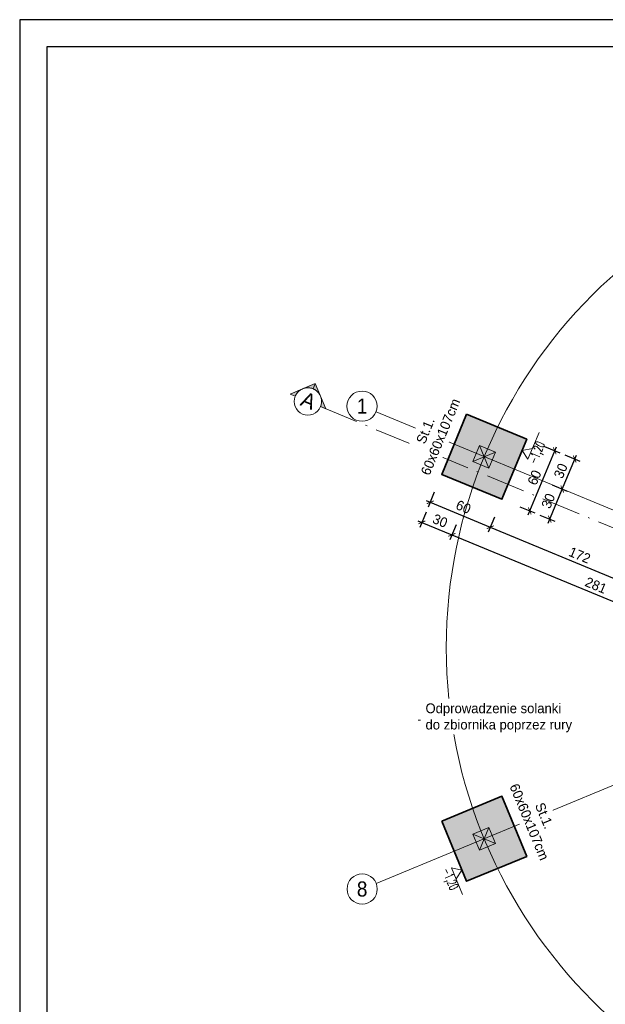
# Model space of a CAD drawing. Header units: millimetres. Extents: x 219841 to 236232, y -126388 to -112129.
# Tile 2 of 30: x 222162 to 222702, y -113036 to -112129. Entities that reach past the tile are written whole.
import ezdxf
from ezdxf.enums import TextEntityAlignment as Align
from ezdxf.lldxf.tags import DXFTag

# ---------------------------------------------------------------- set-up
doc = ezdxf.new("R2010")
doc.units = ezdxf.units.MM
doc.linetypes.add('ACAD_ISO10W100', pattern=[18.5, 12, -3, 0.5, -3])
for name, color, linetype, lineweight in [('A oś', 8, 'DASHDOT', 20), ('A-KOTE', 30, 'Continuous', 13), ('A-WIDOKOWA', 7, 'Continuous', 25), ('K_HATCH', 8, 'Continuous', 9), ('K_WYMIARY', 8, 'Continuous', 5), ('Opis', 41, 'Continuous', 9), ('przekrojowa', 45, 'Continuous', 35), ('punktowa cienka', 12, 'ACAD_ISO10W100', 9), ('widokowa', 151, 'Continuous', 18), ('Wymiarowanie', 2, 'Continuous', 9)]:
    doc.layers.add(name, color=color, linetype=linetype, lineweight=lineweight)
doc.styles.add('AK_Arial', font='arial.ttf', dxfattribs={"width": 0.7})
doc.styles.add('Arial', font='GOTHIC.TTF')
doc.styles.add('BA_OPISY_1-100', font='romans.shx', dxfattribs={"width": 0.6, "height": 25})
doc.styles.add('ROMANS', font='GOTHIC.TTF')
doc.styles.get("Standard").update_dxf_attribs({"font": 'GOTHIC.TTF'})
tags = doc.linetypes.add('DASHDOT', pattern=[25.4, 12.7, -6.35, 0, -6.35]).pattern_tags.tags
tags[10:11] = [DXFTag(74, 4), DXFTag(75, 0), DXFTag(340, '0'), DXFTag(46, 1.0), DXFTag(50, 0.0), DXFTag(44, 0.0), DXFTag(45, 0.0)]
tags[8:9] = [DXFTag(74, 4), DXFTag(75, 0), DXFTag(340, '0'), DXFTag(46, 1.0), DXFTag(50, 0.0), DXFTag(44, 0.0), DXFTag(45, 0.0)]
tags[6:7] = [DXFTag(74, 4), DXFTag(75, 0), DXFTag(340, '0'), DXFTag(46, 1.0), DXFTag(50, 0.0), DXFTag(44, 0.0), DXFTag(45, 0.0)]
tags[4:5] = [DXFTag(74, 4), DXFTag(75, 0), DXFTag(340, '0'), DXFTag(46, 1.0), DXFTag(50, 0.0), DXFTag(44, 0.0), DXFTag(45, 0.0)]
tags = doc.linetypes.add('HIDDEN2', pattern=[4.762499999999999, 3.175, -1.5875]).pattern_tags.tags
tags[6:7] = [DXFTag(74, 4), DXFTag(75, 0), DXFTag(340, '0'), DXFTag(46, 1.0), DXFTag(50, 0.0), DXFTag(44, 0.0), DXFTag(45, 0.0)]
tags[4:5] = [DXFTag(74, 4), DXFTag(75, 0), DXFTag(340, '0'), DXFTag(46, 1.0), DXFTag(50, 0.0), DXFTag(44, 0.0), DXFTag(45, 0.0)]
doc.dimstyles.new('Radek 50 dokładny', dxfattribs={"dimtxt": 9, "dimasz": 5, "dimexe": 5, "dimexo": 5, "dimgap": 3, "dimtad": 1, "dimdec": 1, "dimrnd": 0.5, "dimlunit": 6, "dimtxsty": 'ROMANS', "dimblk": 'ARCHTICK', "dimcen": 5, "dimdle": 4, "dimclrd": 256, "dimclrt": 2, "dimadec": 0, "dimazin": 0, "dimtfac": 1, "dimtdec": 1, "dimtix": 1, "dimtmove": 1, "dimatfit": 0, "dimldrblk": 'DOTSMALL', "dimfxl": 10, "dimfxlon": 1, "dimarcsym": 0})

# ---------------------------------------------------------------- blocks, each defined once
blk = doc.blocks.new('$OS')
at = {"linetype": 'ByBlock'}
blk.add_circle((0, 5.820766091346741e-11), 75.00000000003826, dxfattribs=at)
at = {"linetype": 'ByBlock', "style": 'Arial', "width": 0.6200000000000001}
blk.add_attdef('NR', text='', height=75.00000000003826, dxfattribs=at).set_placement((0, 5.820766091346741e-11), align=Align.MIDDLE_CENTER)
blk = doc.blocks.new('Przekrój - Etykieta Przekroju_M - Wypełniona-1049-1 Rzut parteru')
at = {"layer": 'punktowa cienka', "ltscale": 3}
h = blk.add_hatch(color=256, dxfattribs=at)
edge = h.paths.add_edge_path(flags=0)
edge.add_line((-79.77834505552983, 8.485281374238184), (-84.02098574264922, 4.242640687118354))
edge.add_arc((-79.77834505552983, 0), 6.000000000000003, 90, 134.9999999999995, ccw=False)
edge.add_line((-79.77834505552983, 6), (-79.77834505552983, 8.485281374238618))
h = blk.add_hatch(color=256, dxfattribs=at)
edge = h.paths.add_edge_path(flags=0)
edge.add_line((-79.77834505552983, 8.485281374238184), (-79.77834505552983, 5.999999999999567))
edge.add_arc((-79.77834505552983, 0), 6.000000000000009, 45.000000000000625, 90.00000000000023, ccw=False)
edge.add_line((-75.53570436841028, 4.242640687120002), (-79.77834505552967, 8.485281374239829))
h = blk.add_hatch(color=256, dxfattribs=at)
edge = h.paths.add_edge_path(flags=0)
edge.add_line((-88.26362642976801, 0), (-85.7783450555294, 3.996637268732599e-16))
edge.add_arc((-79.77834505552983, 0), 5.999999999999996, 135, 179.9999999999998, ccw=False)
edge.add_line((-84.02098574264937, 4.242640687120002), (-88.26362642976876, 1.714184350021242e-13))
h = blk.add_hatch(color=256, dxfattribs=at)
edge = h.paths.add_edge_path(flags=0)
edge.add_line((-71.29306368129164, 0), (-75.53570436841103, 4.242640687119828))
edge.add_arc((-79.77834505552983, 0), 6.000000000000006, 0, 45.000000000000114, ccw=False)
edge.add_line((-73.77834505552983, 0), (-71.29306368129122, 3.996637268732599e-16))
for p, q in [((-79.77834505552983, 8.485281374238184), (-88.26362642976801, 0)), ((-79.77834505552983, 8.485281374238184), (-84.02098574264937, 4.242640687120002)), ((-79.77834505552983, 8.485281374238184), (-71.29306368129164, 0)), ((-79.77834505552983, 6), (-79.77834505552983, 8.485281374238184)), ((-79.77834505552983, 8.485281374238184), (-79.77834505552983, 6)), ((-75.53570436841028, 4.242640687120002), (-79.77834505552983, 8.485281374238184)), ((-84.02098574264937, 4.242640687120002), (-88.26362642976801, 0)), ((-85.77834505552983, 0), (-88.26362642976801, 0)), ((-88.26362642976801, 0), (-85.77834505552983, 0)), ((-71.29306368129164, 0), (-75.53570436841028, 4.242640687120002)), ((-73.77834505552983, 0), (-71.29306368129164, 0)), ((-73.77834505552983, 0), (-71.29306368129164, 0))]:
    blk.add_line(p, q, dxfattribs=at)
for radius, start, end in [(6.000000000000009, 0, 180), (6.000000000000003, 90, 134.9999999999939), (6.000000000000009, 45.00000000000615, 90), (5.999999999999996, 134.9999999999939, 180), (6.000000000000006, 0, 45.00000000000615)]:
    blk.add_arc((-79.77834505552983, 0), radius, start, end, dxfattribs=at)
at = {"layer": 'punktowa cienka', "linetype": 'Continuous', "ltscale": 3}
blk.add_arc((-79.77834505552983, 0), 6.000000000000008, 180, 0, dxfattribs=at)
blk = doc.blocks.new('_ArchTick')
at = {"layer": 'Wymiarowanie', "color": 0, "const_width": 0.15}
blk.add_lwpolyline([(-0.5, -0.5), (0.5, 0.5)], dxfattribs=at)
blk = doc.blocks.new('*D149')
at = {"layer": 'Defpoints', "color": 0}
for p in [(222563.0360520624, -112519.9840995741), (222618.468824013, -112542.9451055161), (222596.3369429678, -112596.3761928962)]:
    blk.add_point(p, dxfattribs=at)
at = {"layer": 'K_WYMIARY', "color": 0, "lineweight": -2}
for p, q in [((222544.7310053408, -112564.1763916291), (222538.9907538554, -112578.0345846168)), ((222600.1637772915, -112587.1373975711), (222594.423525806, -112600.9955905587))]:
    blk.add_line(p, q, dxfattribs=at)
at = {"layer": 'K_WYMIARY', "lineweight": -2}
blk.add_line((222537.2086528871, -112571.8844532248), (222600.0324610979, -112597.9069266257), dxfattribs=at)
at = {"layer": 'K_WYMIARY', "lineweight": -2, "xscale": 5, "yscale": 5, "zscale": 5}
for p, rotation in [((222540.9041710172, -112573.4151869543), 157.4999999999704), ((222596.3369429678, -112596.3761928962), 337.4999999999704)]:
    blk.add_blockref('_ArchTick', p, dxfattribs=dict(at, rotation=rotation))
at = {"layer": 'K_WYMIARY', "color": 2, "insert": (222571.5773133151, -112577.7574487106), "char_height": 9, "attachment_point": 5, "rotation": 337.4999999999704, "style": 'ROMANS'}
blk.add_mtext('60', dxfattribs=at)
blk = doc.blocks.new('_DotSmall')
at = {"color": 0, "linetype": 'ByBlock', "const_width": 12.7}
blk.add_lwpolyline([(-1.5875, 0, 1), (1.5875, 0, 1)], format="xyb", close=True, dxfattribs=at)
blk = doc.blocks.new('*D150')
at = {"layer": 'Defpoints', "color": 0}
for p in [(222618.468824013, -112542.9451055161), (222777.3761036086, -112608.7666558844), (222755.2442225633, -112662.1977432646)]:
    blk.add_point(p, dxfattribs=at)
at = {"layer": 'K_WYMIARY', "color": 0, "lineweight": -2}
for p, q in [((222600.1637772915, -112587.1373975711), (222594.423525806, -112600.9955905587)), ((222759.071056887, -112652.9589479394), (222753.3308054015, -112666.8171409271))]:
    blk.add_line(p, q, dxfattribs=at)
at = {"layer": 'K_WYMIARY', "lineweight": -2}
blk.add_line((222592.6414248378, -112594.8454591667), (222758.9397406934, -112663.728476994), dxfattribs=at)
at = {"layer": 'K_WYMIARY', "lineweight": -2, "xscale": 5, "yscale": 5, "zscale": 5}
for p, rotation in [((222596.3369429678, -112596.3761928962), 157.4999999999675), ((222755.2442225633, -112662.1977432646), 337.4999999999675)]:
    blk.add_blockref('_ArchTick', p, dxfattribs=dict(at, rotation=rotation))
at = {"layer": 'K_WYMIARY', "color": 2, "insert": (222678.7473390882, -112622.1487268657), "char_height": 9, "attachment_point": 5, "rotation": 337.4999999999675, "style": 'ROMANS'}
blk.add_mtext('172', dxfattribs=at)
blk = doc.blocks.new('*D160')
at = {"layer": 'Defpoints', "color": 0}
for p in [(222563.0360520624, -112519.9840995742), (222590.7524380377, -112531.4646025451), (222560.9668883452, -112603.3732805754)]:
    blk.add_point(p, dxfattribs=at)
at = {"layer": 'K_WYMIARY', "color": 0, "lineweight": -2}
for p, q in [((222537.0773366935, -112582.6539822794), (222531.3370852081, -112596.5121752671)), ((222564.7937226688, -112594.1344852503), (222559.0534711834, -112607.992678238))]:
    blk.add_line(p, q, dxfattribs=at)
at = {"layer": 'K_WYMIARY', "lineweight": -2}
blk.add_line((222529.5549842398, -112590.362043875), (222564.6624064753, -112604.9040143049), dxfattribs=at)
at = {"layer": 'K_WYMIARY', "lineweight": -2, "xscale": 5, "yscale": 5, "zscale": 5}
for p, rotation in [((222533.2505023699, -112591.8927776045), 157.5000000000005), ((222560.9668883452, -112603.3732805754), 337.5000000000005)]:
    blk.add_blockref('_ArchTick', p, dxfattribs=dict(at, rotation=rotation))
at = {"layer": 'K_WYMIARY', "color": 2, "insert": (222550.0654516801, -112590.4947878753), "char_height": 9, "attachment_point": 5, "rotation": 337.5000000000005, "style": 'ROMANS'}
blk.add_mtext('30', dxfattribs=at)
blk = doc.blocks.new('*D161')
at = {"layer": 'Defpoints', "color": 0}
for p in [(222590.7524380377, -112531.4646025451), (222850.3625866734, -112638.9986470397), (222820.5770369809, -112710.9073250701)]:
    blk.add_point(p, dxfattribs=at)
at = {"layer": 'K_WYMIARY', "color": 0, "lineweight": -2}
for p, q in [((222564.7937226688, -112594.1344852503), (222559.0534711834, -112607.992678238)), ((222824.4038713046, -112701.6685297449), (222818.6636198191, -112715.5267227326))]:
    blk.add_line(p, q, dxfattribs=at)
at = {"layer": 'K_WYMIARY', "lineweight": -2}
blk.add_line((222557.2713702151, -112601.842546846), (222824.272555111, -112712.4380587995), dxfattribs=at)
at = {"layer": 'K_WYMIARY', "lineweight": -2, "xscale": 5, "yscale": 5, "zscale": 5}
for p, rotation in [((222560.9668883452, -112603.3732805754), 157.5000000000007), ((222820.5770369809, -112710.9073250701), 337.5000000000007)]:
    blk.add_blockref('_ArchTick', p, dxfattribs=dict(at, rotation=rotation))
at = {"layer": 'K_WYMIARY', "color": 2, "insert": (222693.7287189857, -112650.0020616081), "char_height": 9, "attachment_point": 5, "rotation": 337.5000000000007, "style": 'ROMANS'}
blk.add_mtext('281', dxfattribs=at)
blk = doc.blocks.new('*D165')
at = {"layer": 'Defpoints', "color": 0}
for p in [(222629.949326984, -112515.2287195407), (222655.6769306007, -112525.8854418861), (222606.9883210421, -112570.6614914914)]:
    blk.add_point(p, dxfattribs=at)
at = {"layer": 'K_WYMIARY', "lineweight": -2}
blk.add_line((222631.1851909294, -112585.0137319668), (222657.2076643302, -112522.189923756), dxfattribs=at)
at = {"layer": 'K_WYMIARY', "color": 0, "lineweight": -2}
for p, q in [((222646.4381352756, -112522.0586075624), (222660.2963282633, -112527.7988590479)), ((222623.4771293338, -112577.4913795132), (222637.3353223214, -112583.2316309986))]:
    blk.add_line(p, q, dxfattribs=at)
at = {"layer": 'K_WYMIARY', "lineweight": -2, "xscale": 5, "yscale": 5, "zscale": 5}
for p, rotation in [((222655.6769306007, -112525.8854418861), 67.50000000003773), ((222632.7159246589, -112581.3182138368), 247.5000000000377)]:
    blk.add_blockref('_ArchTick', p, dxfattribs=dict(at, rotation=rotation))
at = {"layer": 'K_WYMIARY', "color": 2, "insert": (222637.0581864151, -112550.6450715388), "char_height": 9, "attachment_point": 5, "rotation": 67.5000000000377, "style": 'ROMANS'}
blk.add_mtext('60', dxfattribs=at)
blk = doc.blocks.new('*D166')
at = {"layer": 'Defpoints', "color": 0}
for p in [(222618.4688240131, -112542.9451055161), (222662.67401828, -112561.2554965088), (222606.9883210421, -112570.6614914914)]:
    blk.add_point(p, dxfattribs=at)
at = {"layer": 'K_WYMIARY', "lineweight": -2}
blk.add_line((222649.6627815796, -112592.6674006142), (222664.2047520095, -112557.5599783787), dxfattribs=at)
at = {"layer": 'K_WYMIARY', "color": 0, "lineweight": -2}
for p, q in [((222653.4352229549, -112557.4286621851), (222667.2934159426, -112563.1689136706)), ((222641.954719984, -112585.1450481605), (222655.8129129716, -112590.8852996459))]:
    blk.add_line(p, q, dxfattribs=at)
at = {"layer": 'K_WYMIARY', "lineweight": -2, "xscale": 5, "yscale": 5, "zscale": 5}
for p, rotation in [((222662.67401828, -112561.2554965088), 67.49999999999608), ((222651.1935153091, -112588.9718824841), 247.4999999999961)]:
    blk.add_blockref('_ArchTick', p, dxfattribs=dict(at, rotation=rotation))
at = {"layer": 'K_WYMIARY', "color": 2, "insert": (222649.7955255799, -112572.1569331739), "char_height": 9, "attachment_point": 5, "rotation": 67.49999999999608, "style": 'ROMANS'}
blk.add_mtext('30', dxfattribs=at)
blk = doc.blocks.new('*D167')
at = {"layer": 'Defpoints', "color": 0}
for p in [(222629.949326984, -112515.2287195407), (222674.154521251, -112533.5391105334), (222618.4688240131, -112542.9451055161)]:
    blk.add_point(p, dxfattribs=at)
at = {"layer": 'K_WYMIARY', "lineweight": -2}
blk.add_line((222661.1432845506, -112564.9510146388), (222675.6852549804, -112529.8435924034), dxfattribs=at)
at = {"layer": 'K_WYMIARY', "color": 0, "lineweight": -2}
for p, q in [((222664.9157259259, -112529.7122762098), (222678.7739189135, -112535.4525276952)), ((222653.4352229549, -112557.4286621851), (222667.2934159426, -112563.1689136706))]:
    blk.add_line(p, q, dxfattribs=at)
at = {"layer": 'K_WYMIARY', "lineweight": -2, "xscale": 5, "yscale": 5, "zscale": 5}
for p, rotation in [((222674.154521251, -112533.5391105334), 67.50000000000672), ((222662.67401828, -112561.2554965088), 247.5000000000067)]:
    blk.add_blockref('_ArchTick', p, dxfattribs=dict(at, rotation=rotation))
at = {"layer": 'K_WYMIARY', "color": 2, "insert": (222661.2760285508, -112544.4405471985), "char_height": 9, "attachment_point": 5, "rotation": 67.50000000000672, "style": 'ROMANS'}
blk.add_mtext('30', dxfattribs=at)
blk = doc.blocks.new('FINISHING LEVEL 1')
at = {"color": 0, "linetype": 'Continuous'}
blk.add_line((-8, 12), (31.42857142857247, 12), dxfattribs=at)
blk.add_lwpolyline([(-8, 12), (0, 0), (8, 12)], dxfattribs=at)
at = {"color": 0, "style": 'BA_OPISY_1-100', "width": 0.6}
blk.add_attdef('FINISHING_LEVEL:', (-7.718008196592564, 15.33726515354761), '', height=12.5, dxfattribs=at)
blk = doc.blocks.new('*D184')
at = {"layer": 'Defpoints', "color": 0}
for p in [(222490.9734485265, -112490.1347918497), (223540.5005974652, -112490.1347918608), (223337.5783117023, -112767.3669765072), (222490.9734485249, -112924.8631710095), (223540.5005974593, -112924.8631710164)]:
    blk.add_point(p, dxfattribs=at)
at = {"layer": 'K_WYMIARY', "lineweight": -2}
blk.add_arc((223015.7370229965, -112707.4989814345), 327.3621724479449, 337.5000000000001, 22.499999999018, dxfattribs=at)
at = {"layer": 'K_WYMIARY', "lineweight": -2, "xscale": 5, "yscale": 5, "zscale": 5}
for p, rotation in [((223318.1802338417, -112582.2229016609), 112.499999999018), ((223318.1802338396, -112832.7750612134), 247.4999999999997)]:
    blk.add_blockref('_ArchTick', p, dxfattribs=dict(at, rotation=rotation))
at = {"layer": 'K_WYMIARY', "color": 2, "insert": (223335.3728188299, -112707.4989814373), "char_height": 9, "attachment_point": 5, "rotation": 89.99999999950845, "style": 'ROMANS'}
blk.add_mtext('45%%d', dxfattribs=at)

msp = doc.modelspace()

# ---------------------------------------------------------------- hatches: boundary and pattern name
at = {"layer": 'K_HATCH'}
h = msp.add_hatch(dxfattribs=at)
h.set_pattern_fill('ANSI33', color=256, scale=1.5)
h.set_pattern_definition([(45, (222551.5555490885, -113171.6804553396), (-6.735192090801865, 6.735192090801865), []), (45, (222558.2907440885, -113171.6804553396), (-6.735192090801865, 6.735192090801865), [4.762499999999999, -2.38125])])
h.paths.add_polyline_path([(222800.5057551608, -112266.2785134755), (222823.4667611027, -112321.7112854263), (222878.8995330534, -112298.7502794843), (222855.9385271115, -112243.3175075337)])
h.paths.add_polyline_path([(223152.5745129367, -112298.7502794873), (223208.0072848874, -112321.7112854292), (223230.9682908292, -112266.2785134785), (223175.5355188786, -112243.3175075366)])
h.paths.add_polyline_path([(223401.5247190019, -112515.2287195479), (223424.4857249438, -112570.6614914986), (223479.9184968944, -112547.7004855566), (223456.9574909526, -112492.267713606)])
h.paths.add_polyline_path([(223152.5745129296, -113116.247683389), (223175.5355188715, -113171.6804553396), (223230.9682908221, -113148.7194493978), (223208.0072848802, -113093.286677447)])
h.paths.add_polyline_path([(222800.5057551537, -113148.7194493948), (222855.9385271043, -113171.6804553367), (222878.8995330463, -113116.247683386), (222823.4667610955, -113093.2866774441)])
h.paths.add_polyline_path([(222551.5555490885, -112867.2974773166), (222574.5165550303, -112922.7302492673), (222629.9493269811, -112899.7692433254), (222606.9883210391, -112844.3364713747)])
h.paths.add_polyline_path([(222612.6988644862, -112556.8750200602), (222629.949326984, -112515.2287195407), (222574.5165550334, -112492.2677135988), (222557.2660925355, -112533.9140141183)])
h.paths.add_polyline_path([(223462.6680343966, -112908.9437778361), (223479.9184968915, -112867.2974773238), (223424.4857249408, -112844.3364713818), (223407.235262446, -112885.9827718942)])
h.paths.add_polyline_path([(223401.5247189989, -112899.7692433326), (223456.9574909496, -112922.7302492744), (223462.6680343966, -112908.9437778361), (223407.235262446, -112885.9827718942)])
h.paths.add_polyline_path([(222551.5555490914, -112547.7004855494), (222606.9883210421, -112570.6614914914), (222612.6988644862, -112556.8750200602), (222557.2660925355, -112533.9140141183)])

# ---------------------------------------------------------------- linework, layer by layer
at = {"layer": 'A oś', "ltscale": 2}
for p, q in [((222490.9734485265, -112924.8631710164), (223540.5005974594, -112490.1347918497)), ((222490.9734485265, -112490.1347918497), (223540.5005974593, -112924.8631710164)), ((222490.9734485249, -112924.8631710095), (223540.5005974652, -112490.1347918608))]:
    msp.add_line(p, q, dxfattribs=at)
at = {"layer": 'A-WIDOKOWA'}
msp.add_lwpolyline([(222187.4795358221, -113588.6022191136), (224237.4795358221, -113588.6022191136), (224237.4795358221, -112153.6022191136), (222187.4795358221, -112153.6022191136)], close=True, dxfattribs=at)
at = {"layer": 'Defpoints'}
msp.add_lwpolyline([(222162.4795358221, -113613.6022191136), (224262.4795358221, -113613.6022191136), (224262.4795358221, -112128.6022191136), (222162.4795358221, -112128.6022191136)], close=True, dxfattribs=at)
at = {"layer": 'Opis'}
msp.add_lwpolyline([(223015.7370229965, -112707.4989814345), (222685.7324764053, -112774.2544139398), (222529.8403375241, -112774.2544139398)], dxfattribs=at)
at = {"layer": 'przekrojowa'}
for points in [[(222574.5165550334, -112492.2677135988), (222551.5555490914, -112547.7004855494), (222606.9883210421, -112570.6614914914), (222629.949326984, -112515.2287195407)], [(222551.5555490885, -112867.2974773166), (222574.5165550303, -112922.7302492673), (222629.9493269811, -112899.7692433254), (222606.9883210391, -112844.3364713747)]]:
    msp.add_lwpolyline(points, close=True, dxfattribs=at)
at = {"layer": 'punktowa cienka', "ltscale": 3}
msp.add_line((222439.7843564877, -112485.2514857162), (223580.1497704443, -112957.6063062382), dxfattribs=at)
at = {"layer": 'widokowa', "linetype": 'HIDDEN2'}
for p, q in [((222595.0820068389, -112541.9171062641), (222586.4228692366, -112521.0120988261)), ((222580.2999343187, -112535.7941713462), (222601.2049417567, -112527.1350337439)), ((222586.4228692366, -112893.98586404), (222595.0820068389, -112873.080856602)), ((222601.2049417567, -112887.8629291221), (222580.2999343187, -112879.2037915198))]:
    msp.add_line(p, q, dxfattribs=at)
for points in [[(222586.4228692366, -112521.0120988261), (222580.2999343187, -112535.7941713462), (222595.0820068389, -112541.9171062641), (222601.2049417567, -112527.1350337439)], [(222580.2999343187, -112879.2037915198), (222586.4228692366, -112893.98586404), (222601.2049417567, -112887.8629291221), (222595.0820068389, -112873.080856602)]]:
    msp.add_lwpolyline(points, close=True, dxfattribs=at)

# ---------------------------------------------------------------- block references
at = {"layer": 'A oś', "ltscale": 2}
ref = msp.add_blockref('$OS', (222478.1070247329, -112484.8053446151), dxfattribs=dict(at, xscale=0.1856868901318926, yscale=0.1856868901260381, zscale=0.185686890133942, rotation=359.9939558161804))
ref.add_attrib('NR', '1', dxfattribs={"layer": '0', "color": 1, "linetype": 'ByBlock', "ltscale": 2, "height": 13.92651676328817, "style": 'AK_Arial', "width": 0.9}).set_placement((222478.1070247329, -112484.8053446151), align=Align.MIDDLE_CENTER)
ref = msp.add_blockref('$OS', (222478.1819561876, -112929.835138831), dxfattribs=dict(at, xscale=0.1856868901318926, yscale=0.1856868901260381, zscale=0.185686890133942, rotation=359.9939558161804))
ref.add_attrib('NR', '8', dxfattribs={"layer": '0', "color": 1, "linetype": 'ByBlock', "ltscale": 2, "height": 13.92651676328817, "style": 'AK_Arial', "width": 0.9}).set_placement((222478.1819561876, -112929.835138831), align=Align.MIDDLE_CENTER)
at = {"layer": 'A-KOTE', "linetype": 'Continuous'}
ref = msp.add_blockref('FINISHING LEVEL 1', (222625.6441383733, -112525.6223642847), dxfattribs=dict(at, xscale=-0.6749999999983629, yscale=0.6749999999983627, zscale=0.6749999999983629, rotation=247.4999999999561))
ref.add_attrib('FINISHING_LEVEL:', '-1,20', (222638.7874894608, -112538.7928797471), dxfattribs={"layer": '0', "color": 0, "height": 8.437499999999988, "rotation": 67.49999999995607, "style": 'BA_OPISY_1-100', "width": 0.6})
ref = msp.add_blockref('FINISHING LEVEL 1', (222570.2113664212, -112912.3366045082), dxfattribs=dict(at, xscale=-0.6749999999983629, yscale=0.6749999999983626, zscale=0.6749999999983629, rotation=112.499999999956))
ref.add_attrib('FINISHING_LEVEL:', '-1,20', (222551.6046529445, -112912.3173963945), dxfattribs={"layer": '0', "color": 0, "height": 8.437499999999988, "rotation": 292.4999999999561, "style": 'BA_OPISY_1-100', "width": 0.6})
at = {"layer": 'punktowa cienka', "ltscale": 3, "xscale": 2.099999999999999, "yscale": 2.099999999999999, "zscale": 2.099999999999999, "rotation": 337.4999999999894}
msp.add_blockref('Przekrój - Etykieta Przekroju_M - Wypełniona-1049-1 Rzut parteru', (222582.9251926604, -112544.5423613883), dxfattribs=at)

# ---------------------------------------------------------------- texts
at = {"layer": 'punktowa cienka', "ltscale": 3, "insert": (222428.7053627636, -112479.6713296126), "char_height": 13.99999999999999, "width": 17.10657053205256, "attachment_point": 5, "rotation": 337.49999999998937, "style": 'Arial'}
msp.add_mtext('A', dxfattribs=at)

# ---------------------------------------------------------------- dimensions: what is measured, and where the dimension line sits
at = {"layer": 'K_WYMIARY'}
for p1, p2, distance, picture, middle in [((222563.0360520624, -112519.9840995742), (222590.7524380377, -112531.4646025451), -77.83339223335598, '*D160', (222550.0654516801, -112590.4947878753)), ((222563.0360520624, -112519.9840995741), (222618.468824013, -112542.9451055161), -57.833392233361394, '*D149', (222571.5773133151, -112577.7574487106)), ((222606.9883210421, -112570.6614914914), (222629.949326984, -112515.2287195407), -27.847357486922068, '*D165', (222637.0581864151, -112550.6450715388)), ((222606.9883210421, -112570.6614914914), (222618.4688240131, -112542.9451055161), -47.84735748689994, '*D166', (222649.7955255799, -112572.1569331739))]:
    dim = msp.add_aligned_dim(p1=p1, p2=p2, distance=distance, dimstyle='Radek 50 dokładny', dxfattribs=at)
    dim.commit()
    dim.dimension.update_dxf_attribs({"geometry": picture, "text_midpoint": middle})
for base, p1, p2, angle, picture, middle in [((222674.154521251, -112533.5391105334), (222618.4688240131, -112542.9451055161), (222629.949326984, -112515.2287195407), 67.49999999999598, '*D167', (222661.2760285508, -112544.4405471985)), ((222820.5770369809, -112710.9073250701), (222590.7524380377, -112531.4646025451), (222850.3625866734, -112638.9986470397), 337.5000000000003, '*D161', (222693.7287189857, -112650.0020616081)), ((222755.2442225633, -112662.1977432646), (222618.468824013, -112542.9451055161), (222777.3761036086, -112608.7666558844), 337.4999999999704, '*D150', (222678.7473390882, -112622.1487268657))]:
    dim = msp.add_linear_dim(base=base, p1=p1, p2=p2, angle=angle, dimstyle='Radek 50 dokładny', dxfattribs=at)
    dim.commit()
    dim.dimension.update_dxf_attribs({"geometry": picture, "text_midpoint": middle})

# ---------------------------------------------------------------- next in the draw order: texts
at = {"layer": 'Opis', "char_height": 9, "width": 146.367894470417, "attachment_point": 5, "bg_fill": 2}
for insert, rotation in [((222543.4991204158, -112510.1771864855), 67.5), ((222639.218055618, -112865.1726952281), 292.5)]:
    msp.add_mtext('\\pxb0.555556,qc,t0;St.1.\\P60x60x107cm', dxfattribs=dict(at, insert=insert, rotation=rotation))

# ---------------------------------------------------------------- next in the draw order: linework, layer by layer
at = {"layer": 'A oś', "ltscale": 2}
msp.add_circle((223015.7370229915, -112707.4989814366), 460.0000000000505, dxfattribs=at)

# ---------------------------------------------------------------- next in the draw order: texts
at = {"layer": 'Opis', "insert": (222638.8793245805, -112772.1527550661), "char_height": 9, "width": 204.5592409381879, "attachment_point": 5, "bg_fill": 2}
msp.add_mtext('\\pxb0.555556,ql,t0;Odprowadzenie solanki\\Pdo zbiornika poprzez rury', dxfattribs=at)

# ---------------------------------------------------------------- next in the draw order: dimensions: what is measured, and where the dimension line sits
at = {"layer": 'K_WYMIARY'}
dim = msp.add_angular_dim_2l(base=(223337.5783117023, -112767.3669765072), line1=((222490.9734485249, -112924.8631710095), (223540.5005974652, -112490.1347918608)), line2=((222490.9734485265, -112490.1347918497), (223540.5005974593, -112924.8631710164)), dimstyle='Radek 50 dokładny', dxfattribs=at)
dim.commit()
dim.dimension.update_dxf_attribs({"geometry": '*D184', "text_midpoint": (223335.3728188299, -112707.4989814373)})

doc.saveas('drawing.dxf')
